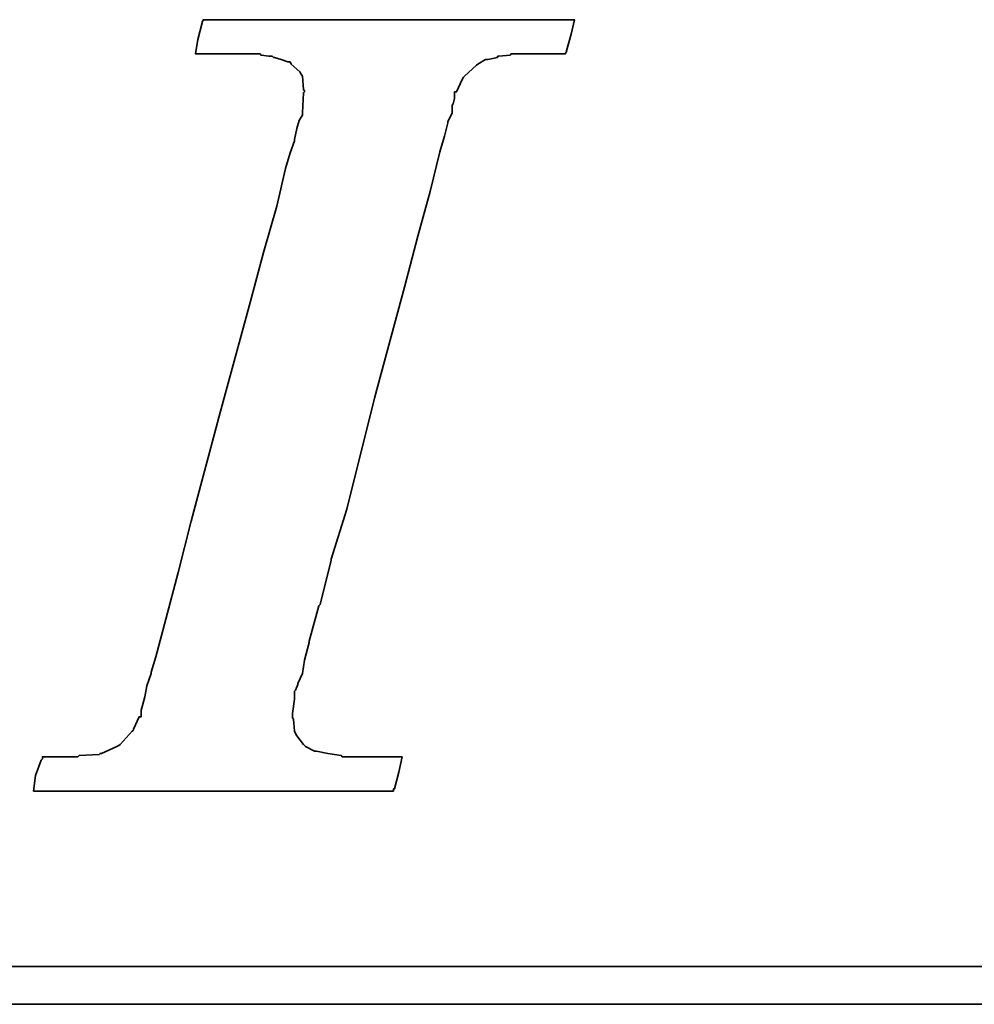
# Model space of a CAD drawing. Header units: millimetres. Extents: x -35 to 321, y -57 to 75.
# Tile 79 of 95: x 209.54 to 211.01, y 1.59 to 3.1. Entities that reach past the tile are written whole.
import ezdxf

# ---------------------------------------------------------------- set-up
doc = ezdxf.new("R2010")
doc.units = ezdxf.units.MM
doc.layers.add('DIM', color=4, linetype='Continuous')
doc.layers.add('layer 1', color=7, linetype='Continuous')

# ---------------------------------------------------------------- blocks, each defined once
blk = doc.blocks.new('TBI MOTION logo(完整正式版)')
at = {"layer": 'layer 1', "color": 22, "lineweight": 35}
for points, knots in [([(-40.59125, -7.94375), (-40.59125, -7.94375), (-40.97375, -7.94375), (-40.97375, -7.94375), (-40.97375, -7.94375), (-40.97375, -7.94375), (-41.38125, -7.94375), (-41.38125, -7.94375), (-41.38125, -7.94375), (-41.38125, -7.94375), (-41.54875, -7.94375), (-41.54875, -7.94375), (-41.54875, -7.94375), (-41.54875, -7.94375), (-41.59875, -7.94375), (-41.59875, -7.94375), (-41.59875, -7.94375), (-41.59875, -7.94375), (-41.88375, -7.94375), (-41.88375, -7.94375), (-41.88375, -7.94375), (-41.88375, -7.94375), (-41.90875, -7.91875), (-41.90875, -7.91875), (-41.90875, -7.91875), (-41.90875, -7.91875), (-42.19875, -7.87125), (-42.19875, -7.87125), (-42.19875, -7.87125), (-42.19875, -7.87125), (-42.43875, -7.82375), (-42.43875, -7.82375), (-42.43875, -7.82375), (-42.43875, -7.82375), (-42.45875, -7.82375), (-42.45875, -7.82375), (-42.45875, -7.82375), (-42.45875, -7.82375), (-42.48625, -7.82375), (-42.48625, -7.82375), (-42.48625, -7.82375), (-42.48625, -7.82375), (-42.67625, -7.72375), (-42.67625, -7.72375), (-42.67625, -7.72375), (-42.67625, -7.72375), (-42.70125, -7.70375), (-42.70125, -7.70375), (-42.70125, -7.70375), (-42.70125, -7.70375), (-42.72375, -7.67875), (-42.72375, -7.67875), (-42.72375, -7.67875), (-42.72375, -7.67875), (-42.86875, -7.48875), (-42.86875, -7.48875), (-42.86875, -7.48875), (-42.86875, -7.48875), (-42.89375, -7.43875), (-42.89375, -7.43875), (-42.89375, -7.43875), (-42.89375, -7.43875), (-42.91875, -7.38875), (-42.91875, -7.38875), (-42.91875, -7.38875), (-42.91875, -7.38875), (-42.93875, -7.12875), (-42.93875, -7.12875), (-42.93875, -7.12875), (-42.93875, -7.12875), (-42.96375, -7.10375), (-42.96375, -7.10375), (-42.96375, -7.10375), (-42.96375, -7.10375), (-42.96375, -7.05375), (-42.96375, -7.05375), (-42.96375, -7.05375), (-42.96375, -7.05375), (-42.96375, -7.00875), (-42.96375, -7.00875), (-42.96375, -7.00875), (-42.96375, -7.00875), (-42.91875, -6.69625), (-42.91875, -6.69625), (-42.91875, -6.69625), (-42.91875, -6.69625), (-42.91875, -6.62375), (-42.91875, -6.62375), (-42.91875, -6.62375), (-42.91875, -6.62375), (-42.91875, -6.59625), (-42.91875, -6.59625), (-42.91875, -6.59625), (-42.91875, -6.59625), (-42.91875, -6.57375), (-42.91875, -6.57375), (-42.91875, -6.57375), (-42.91875, -6.57375), (-42.91875, -6.52875), (-42.91875, -6.52875), (-42.91875, -6.52875), (-42.91875, -6.52875), (-42.89375, -6.50375), (-42.89375, -6.50375), (-42.89375, -6.50375), (-42.89375, -6.50375), (-42.84375, -6.38375), (-42.84375, -6.38375), (-42.84375, -6.38375), (-42.84375, -6.38375), (-42.84375, -6.35875), (-42.84375, -6.35875), (-42.84375, -6.35875), (-42.84375, -6.35875), (-42.74625, -6.14375), (-42.74625, -6.14375), (-42.74625, -6.14375), (-42.74625, -6.14375), (-42.70125, -5.85375), (-42.70125, -5.85375), (-42.70125, -5.85375), (-42.70125, -5.85375), (-42.60375, -5.47125), (-42.60375, -5.47125), (-42.60375, -5.47125), (-42.60375, -5.47125), (-42.60375, -5.44875), (-42.60375, -5.44875), (-42.60375, -5.44875), (-42.60375, -5.44875), (-42.38875, -4.67875), (-42.38875, -4.67875), (-42.38875, -4.67875), (-42.38875, -4.67875), (-42.36375, -4.65375), (-42.36375, -4.65375), (-42.36375, -4.65375), (-42.36375, -4.65375), (-42.12375, -3.69625), (-42.12375, -3.69625), (-42.12375, -3.69625), (-42.12375, -3.69625), (-42.12375, -3.67374), (-42.12375, -3.67374), (-42.12375, -3.67374), (-42.12375, -3.67374), (-41.78875, -2.59374), (-41.78875, -2.59374), (-41.78875, -2.59374), (-41.78875, -2.59374), (-41.18875, -0.19375), (-41.18875, -0.19375), (-41.18875, -0.19375), (-41.18875, -0.19375), (-40.54375, 2.20624), (-40.54375, 2.20624), (-40.54375, 2.20624), (-40.54375, 2.20624), (-40.25375, 3.30875), (-40.25375, 3.30875), (-40.25375, 3.30875), (-40.25375, 3.30875), (-39.98875, 4.27125), (-39.98875, 4.27125), (-39.98875, 4.27125), (-39.98875, 4.27125), (-39.77375, 5.13125), (-39.77375, 5.13125), (-39.77375, 5.13125), (-39.77375, 5.13125), (-39.67875, 5.47125), (-39.67875, 5.47125), (-39.67875, 5.47125), (-39.67875, 5.47125), (-39.60375, 5.75625), (-39.60375, 5.75625), (-39.60375, 5.75625), (-39.60375, 5.75625), (-39.60375, 5.78125), (-39.60375, 5.78125), (-39.60375, 5.78125), (-39.60375, 5.78125), (-39.50875, 5.97125), (-39.50875, 5.97125), (-39.50875, 5.97125), (-39.50875, 5.97125), (-39.50875, 6.13875), (-39.50875, 6.13875), (-39.50875, 6.13875), (-39.50875, 6.13875), (-39.48625, 6.16625), (-39.48625, 6.16625), (-39.48625, 6.16625), (-39.48625, 6.16625), (-39.46125, 6.28625), (-39.46125, 6.28625), (-39.46125, 6.28625), (-39.46125, 6.28625), (-39.46125, 6.42625), (-39.46125, 6.42625), (-39.46125, 6.42625), (-39.46125, 6.42625), (-39.41375, 6.42625), (-39.41375, 6.42625), (-39.41375, 6.42625), (-39.41375, 6.42625), (-39.29375, 6.69125), (-39.29375, 6.69125), (-39.29375, 6.69125), (-39.29375, 6.69125), (-39.26875, 6.74125), (-39.26875, 6.74125), (-39.26875, 6.74125), (-39.26875, 6.74125), (-39.24375, 6.76625), (-39.24375, 6.76625), (-39.24375, 6.76625), (-39.24375, 6.76625), (-38.98375, 7.00624), (-38.98375, 7.00624), (-38.98375, 7.00624), (-38.98375, 7.00624), (-38.95625, 7.02624), (-38.95625, 7.02624), (-38.95625, 7.02624), (-38.95625, 7.02624), (-38.78875, 7.12624), (-38.78875, 7.12624), (-38.78875, 7.12624), (-38.78875, 7.12624), (-38.76375, 7.12624), (-38.76375, 7.12624), (-38.76375, 7.12624), (-38.76375, 7.12624), (-38.74375, 7.12624), (-38.74375, 7.12624), (-38.74375, 7.12624), (-38.74375, 7.12624), (-38.52875, 7.17125), (-38.52875, 7.17125), (-38.52875, 7.17125), (-38.52875, 7.17125), (-38.52875, 7.19624), (-38.52875, 7.19624), (-38.52875, 7.19624), (-38.52875, 7.19624), (-38.50375, 7.19624), (-38.50375, 7.19624), (-38.50375, 7.19624), (-38.50375, 7.19624), (-38.26125, 7.21875), (-38.26125, 7.21875), (-38.26125, 7.21875), (-38.26125, 7.21875), (-38.23875, 7.24624), (-38.23875, 7.24624), (-38.23875, 7.24624), (-38.23875, 7.24624), (-38.21625, 7.24624), (-38.21625, 7.24624), (-38.21625, 7.24624), (-38.21625, 7.24624), (-38.18875, 7.24624), (-38.18875, 7.24624), (-38.18875, 7.24624), (-38.18875, 7.24624), (-37.90375, 7.24624), (-37.90375, 7.24624), (-37.90375, 7.24624), (-37.90375, 7.24624), (-37.85375, 7.24624), (-37.85375, 7.24624), (-37.85375, 7.24624), (-37.85375, 7.24624), (-37.75875, 7.24624), (-37.75875, 7.24624), (-37.75875, 7.24624), (-37.75875, 7.24624), (-37.42375, 7.24624), (-37.42375, 7.24624), (-37.42375, 7.24624), (-37.42375, 7.24624), (-37.08875, 7.24624), (-37.08875, 7.24624), (-37.08875, 7.24624), (-37.08875, 7.24624), (-37.06375, 7.24624), (-37.06375, 7.24624), (-37.06375, 7.24624), (-37.06375, 7.24624), (-37.06375, 7.26624), (-37.06375, 7.26624), (-37.06375, 7.26624), (-37.06375, 7.26624), (-37.03875, 7.29125), (-37.03875, 7.29125), (-37.03875, 7.29125), (-37.03875, 7.29125), (-37.03875, 7.31625), (-37.03875, 7.31625), (-37.03875, 7.31625), (-37.03875, 7.31625), (-36.94125, 7.67625), (-36.94125, 7.67625), (-36.94125, 7.67625), (-36.94125, 7.67625), (-36.86875, 7.98625), (-36.86875, 7.98625), (-36.86875, 7.98625), (-36.86875, 7.98625), (-36.98875, 7.98625), (-36.98875, 7.98625), (-36.98875, 7.98625), (-36.98875, 7.98625), (-37.42375, 7.98625), (-37.42375, 7.98625), (-37.42375, 7.98625), (-37.42375, 7.98625), (-37.94875, 7.98625), (-37.94875, 7.98625), (-37.94875, 7.98625), (-37.94875, 7.98625), (-38.57375, 7.98625), (-38.57375, 7.98625), (-38.57375, 7.98625), (-38.57375, 7.98625), (-39.29375, 7.98625), (-39.29375, 7.98625), (-39.29375, 7.98625), (-39.29375, 7.98625), (-40.82875, 7.98625), (-40.82875, 7.98625), (-40.82875, 7.98625), (-40.82875, 7.98625), (-42.36375, 7.98625), (-42.36375, 7.98625), (-42.36375, 7.98625), (-42.36375, 7.98625), (-43.08375, 7.98625), (-43.08375, 7.98625), (-43.08375, 7.98625), (-43.08375, 7.98625), (-43.70875, 7.98625), (-43.70875, 7.98625), (-43.70875, 7.98625), (-43.70875, 7.98625), (-44.23375, 7.98625), (-44.23375, 7.98625), (-44.23375, 7.98625), (-44.23375, 7.98625), (-44.66875, 7.98625), (-44.66875, 7.98625), (-44.66875, 7.98625), (-44.66875, 7.98625), (-44.88375, 7.98625), (-44.88375, 7.98625), (-44.88375, 7.98625), (-44.88375, 7.98625), (-44.90875, 7.94125), (-44.90875, 7.94125), (-44.90875, 7.94125), (-44.90875, 7.94125), (-44.90875, 7.91625), (-44.90875, 7.91625), (-44.90875, 7.91625), (-44.90875, 7.91625), (-45.00375, 7.55625), (-45.00375, 7.55625), (-45.00375, 7.55625), (-45.00375, 7.55625), (-45.05375, 7.24624), (-45.05375, 7.24624), (-45.05375, 7.24624), (-45.05375, 7.24624), (-44.61875, 7.24624), (-44.61875, 7.24624), (-44.61875, 7.24624), (-44.61875, 7.24624), (-44.11375, 7.24624), (-44.11375, 7.24624), (-44.11375, 7.24624), (-44.11375, 7.24624), (-43.99375, 7.24624), (-43.99375, 7.24624), (-43.99375, 7.24624), (-43.99375, 7.24624), (-43.94625, 7.24624), (-43.94625, 7.24624), (-43.94625, 7.24624), (-43.94625, 7.24624), (-43.92374, 7.24624), (-43.92374, 7.24624), (-43.92374, 7.24624), (-43.92374, 7.24624), (-43.65875, 7.24624), (-43.65875, 7.24624), (-43.65875, 7.24624), (-43.65875, 7.24624), (-43.63875, 7.21875), (-43.63875, 7.21875), (-43.63875, 7.21875), (-43.63875, 7.21875), (-43.46875, 7.19624), (-43.46875, 7.19624), (-43.46875, 7.19624), (-43.46875, 7.19624), (-43.39875, 7.19624), (-43.39875, 7.19624), (-43.39875, 7.19624), (-43.39875, 7.19624), (-43.37125, 7.17125), (-43.37125, 7.17125), (-43.37125, 7.17125), (-43.37125, 7.17125), (-43.34875, 7.17125), (-43.34875, 7.17125), (-43.34875, 7.17125), (-43.34875, 7.17125), (-43.20375, 7.12624), (-43.20375, 7.12624), (-43.20375, 7.12624), (-43.20375, 7.12624), (-43.05875, 7.07624), (-43.05875, 7.07624), (-43.05875, 7.07624), (-43.05875, 7.07624), (-43.01375, 7.07624), (-43.01375, 7.07624), (-43.01375, 7.07624), (-43.01375, 7.07624), (-42.98875, 7.02624), (-42.98875, 7.02624), (-42.98875, 7.02624), (-42.98875, 7.02624), (-42.79875, 6.86125), (-42.79875, 6.86125), (-42.79875, 6.86125), (-42.79875, 6.86125), (-42.77375, 6.81125), (-42.77375, 6.81125), (-42.77375, 6.81125), (-42.77375, 6.81125), (-42.74625, 6.76625), (-42.74625, 6.76625), (-42.74625, 6.76625), (-42.74625, 6.76625), (-42.72375, 6.47625), (-42.72375, 6.47625), (-42.72375, 6.47625), (-42.72375, 6.47625), (-42.70125, 6.45124), (-42.70125, 6.45124), (-42.70125, 6.45124), (-42.70125, 6.45124), (-42.70125, 6.42625), (-42.70125, 6.42625), (-42.70125, 6.42625), (-42.70125, 6.42625), (-42.72375, 6.40625), (-42.72375, 6.40625), (-42.72375, 6.40625), (-42.72375, 6.40625), (-42.74625, 5.97125), (-42.74625, 5.97125), (-42.74625, 5.97125), (-42.74625, 5.97125), (-42.74625, 5.94625), (-42.74625, 5.94625), (-42.74625, 5.94625), (-42.74625, 5.94625), (-42.74625, 5.92625), (-42.74625, 5.92625), (-42.74625, 5.92625), (-42.74625, 5.92625), (-42.77375, 5.87625), (-42.77375, 5.87625), (-42.77375, 5.87625), (-42.77375, 5.87625), (-42.81875, 5.80625), (-42.81875, 5.80625), (-42.81875, 5.80625), (-42.81875, 5.80625), (-42.86875, 5.63625), (-42.86875, 5.63625), (-42.86875, 5.63625), (-42.86875, 5.63625), (-42.91875, 5.39625), (-42.91875, 5.39625), (-42.91875, 5.39625), (-42.91875, 5.39625), (-42.91875, 5.37124), (-42.91875, 5.37124), (-42.91875, 5.37124), (-42.91875, 5.37124), (-43.01375, 5.10874), (-43.01375, 5.10874), (-43.01375, 5.10874), (-43.01375, 5.10874), (-43.10875, 4.77124), (-43.10875, 4.77124), (-43.10875, 4.77124), (-43.10875, 4.77124), (-43.29875, 3.95625), (-43.29875, 3.95625), (-43.29875, 3.95625), (-43.29875, 3.95625), (-43.58875, 2.95125), (-43.58875, 2.95125), (-43.58875, 2.95125), (-43.58875, 2.95125), (-43.87375, 1.87125), (-43.87375, 1.87125), (-43.87375, 1.87125), (-43.87375, 1.87125), (-44.52625, -0.50374), (-44.52625, -0.50374), (-44.52625, -0.50374), (-44.52625, -0.50374), (-45.14875, -2.85375), (-45.14875, -2.85375), (-45.14875, -2.85375), (-45.14875, -2.85375), (-45.43375, -3.95875), (-45.43375, -3.95875), (-45.43375, -3.95875), (-45.43375, -3.95875), (-45.69875, -4.96875), (-45.69875, -4.96875), (-45.69875, -4.96875), (-45.69875, -4.96875), (-45.91375, -5.78375), (-45.91375, -5.78375), (-45.91375, -5.78375), (-45.91375, -5.78375), (-46.01375, -6.11875), (-46.01375, -6.11875), (-46.01375, -6.11875), (-46.01375, -6.11875), (-46.01375, -6.14375), (-46.01375, -6.14375), (-46.01375, -6.14375), (-46.01375, -6.14375), (-46.10875, -6.40875), (-46.10875, -6.40875), (-46.10875, -6.40875), (-46.10875, -6.40875), (-46.15375, -6.64875), (-46.15375, -6.64875), (-46.15375, -6.64875), (-46.15375, -6.64875), (-46.20375, -6.83875), (-46.20375, -6.83875), (-46.20375, -6.83875), (-46.20375, -6.83875), (-46.22875, -6.93375), (-46.22875, -6.93375), (-46.22875, -6.93375), (-46.22875, -6.93375), (-46.22875, -7.07875), (-46.22875, -7.07875), (-46.22875, -7.07875), (-46.22875, -7.07875), (-46.27375, -7.07875), (-46.27375, -7.07875), (-46.27375, -7.07875), (-46.27375, -7.07875), (-46.39375, -7.34375), (-46.39375, -7.34375), (-46.39375, -7.34375), (-46.39375, -7.34375), (-46.39375, -7.36875), (-46.39375, -7.36875), (-46.39375, -7.36875), (-46.39375, -7.36875), (-46.42125, -7.38875), (-46.42125, -7.38875), (-46.42125, -7.38875), (-46.42125, -7.38875), (-46.68375, -7.67875), (-46.68375, -7.67875), (-46.68375, -7.67875), (-46.68375, -7.67875), (-46.70875, -7.70375), (-46.70875, -7.70375), (-46.70875, -7.70375), (-46.70875, -7.70375), (-46.75375, -7.72375), (-46.75375, -7.72375), (-46.75375, -7.72375), (-46.75375, -7.72375), (-47.08875, -7.87125), (-47.08875, -7.87125), (-47.08875, -7.87125), (-47.08875, -7.87125), (-47.11625, -7.87125), (-47.11625, -7.87125), (-47.11625, -7.87125), (-47.11625, -7.87125), (-47.13875, -7.89375), (-47.13875, -7.89375), (-47.13875, -7.89375), (-47.13875, -7.89375), (-47.56875, -7.91875), (-47.56875, -7.91875), (-47.56875, -7.91875), (-47.56875, -7.91875), (-47.59625, -7.94375), (-47.59625, -7.94375), (-47.59625, -7.94375), (-47.59625, -7.94375), (-47.64375, -7.94375), (-47.64375, -7.94375), (-47.64375, -7.94375), (-47.64375, -7.94375), (-47.73625, -7.94375), (-47.73625, -7.94375), (-47.73625, -7.94375), (-47.73625, -7.94375), (-48.07375, -7.94375), (-48.07375, -7.94375), (-48.07375, -7.94375), (-48.07375, -7.94375), (-48.36125, -7.94375), (-48.36125, -7.94375), (-48.36125, -7.94375), (-48.36125, -7.94375), (-48.36125, -7.96625), (-48.36125, -7.96625), (-48.36125, -7.96625), (-48.36125, -7.96625), (-48.36125, -7.99125), (-48.36125, -7.99125), (-48.36125, -7.99125), (-48.36125, -7.99125), (-48.38875, -8.01375), (-48.38875, -8.01375), (-48.38875, -8.01375), (-48.38875, -8.01375), (-48.50875, -8.34875), (-48.50875, -8.34875), (-48.50875, -8.34875), (-48.50875, -8.34875), (-48.55375, -8.68625), (-48.55375, -8.68625), (-48.55375, -8.68625), (-48.55375, -8.68625), (-48.45875, -8.68625), (-48.45875, -8.68625), (-48.45875, -8.68625), (-48.45875, -8.68625), (-48.07375, -8.68625), (-48.07375, -8.68625), (-48.07375, -8.68625), (-48.07375, -8.68625), (-47.52375, -8.68625), (-47.52375, -8.68625), (-47.52375, -8.68625), (-47.52375, -8.68625), (-46.92375, -8.68625), (-46.92375, -8.68625), (-46.92375, -8.68625), (-46.92375, -8.68625), (-46.25375, -8.68625), (-46.25375, -8.68625), (-46.25375, -8.68625), (-46.25375, -8.68625), (-46.20375, -8.68625), (-46.20375, -8.68625), (-46.20375, -8.68625), (-46.20375, -8.68625), (-44.71375, -8.68625), (-44.71375, -8.68625), (-44.71375, -8.68625), (-44.71375, -8.68625), (-43.22875, -8.68625), (-43.22875, -8.68625), (-43.22875, -8.68625), (-43.22875, -8.68625), (-42.55875, -8.68625), (-42.55875, -8.68625), (-42.55875, -8.68625), (-42.55875, -8.68625), (-42.50875, -8.68625), (-42.50875, -8.68625), (-42.50875, -8.68625), (-42.50875, -8.68625), (-41.93375, -8.68625), (-41.93375, -8.68625), (-41.93375, -8.68625), (-41.93375, -8.68625), (-41.38125, -8.68625), (-41.38125, -8.68625), (-41.38125, -8.68625), (-41.38125, -8.68625), (-40.97375, -8.68625), (-40.97375, -8.68625), (-40.97375, -8.68625), (-40.97375, -8.68625), (-40.78125, -8.68625), (-40.78125, -8.68625), (-40.78125, -8.68625), (-40.78125, -8.68625), (-40.78125, -8.63875), (-40.78125, -8.63875), (-40.78125, -8.63875), (-40.78125, -8.63875), (-40.75875, -8.63875), (-40.75875, -8.63875), (-40.75875, -8.63875), (-40.75875, -8.63875), (-40.66375, -8.27875), (-40.66375, -8.27875), (-40.66375, -8.27875), (-40.66375, -8.27875), (-40.59125, -7.94375), (-40.59125, -7.94375)], [0, 0, 0, 0, 0.00558659, 0.00558659, 0.00558659, 0.00558659, 0.01117318, 0.01117318, 0.01117318, 0.01117318, 0.01675978, 0.01675978, 0.01675978, 0.01675978, 0.02234637, 0.02234637, 0.02234637, 0.02234637, 0.02793296, 0.02793296, 0.02793296, 0.02793296, 0.03351955, 0.03351955, 0.03351955, 0.03351955, 0.03910615, 0.03910615, 0.03910615, 0.03910615, 0.04469274, 0.04469274, 0.04469274, 0.04469274, 0.05027933, 0.05027933, 0.05027933, 0.05027933, 0.05586592, 0.05586592, 0.05586592, 0.05586592, 0.06145251, 0.06145251, 0.06145251, 0.06145251, 0.06703911, 0.06703911, 0.06703911, 0.06703911, 0.0726257, 0.0726257, 0.0726257, 0.0726257, 0.07821229, 0.07821229, 0.07821229, 0.07821229, 0.08379888, 0.08379888, 0.08379888, 0.08379888, 0.08938547, 0.08938547, 0.08938547, 0.08938547, 0.09497207, 0.09497207, 0.09497207, 0.09497207, 0.10055866, 0.10055866, 0.10055866, 0.10055866, 0.10614525, 0.10614525, 0.10614525, 0.10614525, 0.11173184, 0.11173184, 0.11173184, 0.11173184, 0.11731844, 0.11731844, 0.11731844, 0.11731844, 0.12290503, 0.12290503, 0.12290503, 0.12290503, 0.12849162, 0.12849162, 0.12849162, 0.12849162, 0.13407821, 0.13407821, 0.13407821, 0.13407821, 0.1396648, 0.1396648, 0.1396648, 0.1396648, 0.1452514, 0.1452514, 0.1452514, 0.1452514, 0.15083799, 0.15083799, 0.15083799, 0.15083799, 0.15642458, 0.15642458, 0.15642458, 0.15642458, 0.16201117, 0.16201117, 0.16201117, 0.16201117, 0.16759777, 0.16759777, 0.16759777, 0.16759777, 0.17318436, 0.17318436, 0.17318436, 0.17318436, 0.17877095, 0.17877095, 0.17877095, 0.17877095, 0.18435754, 0.18435754, 0.18435754, 0.18435754, 0.18994413, 0.18994413, 0.18994413, 0.18994413, 0.19553073, 0.19553073, 0.19553073, 0.19553073, 0.20111732, 0.20111732, 0.20111732, 0.20111732, 0.20670391, 0.20670391, 0.20670391, 0.20670391, 0.2122905, 0.2122905, 0.2122905, 0.2122905, 0.21787709, 0.21787709, 0.21787709, 0.21787709, 0.22346369, 0.22346369, 0.22346369, 0.22346369, 0.22905028, 0.22905028, 0.22905028, 0.22905028, 0.23463687, 0.23463687, 0.23463687, 0.23463687, 0.24022346, 0.24022346, 0.24022346, 0.24022346, 0.24581006, 0.24581006, 0.24581006, 0.24581006, 0.25139665, 0.25139665, 0.25139665, 0.25139665, 0.25698324, 0.25698324, 0.25698324, 0.25698324, 0.26256983, 0.26256983, 0.26256983, 0.26256983, 0.26815642, 0.26815642, 0.26815642, 0.26815642, 0.27374302, 0.27374302, 0.27374302, 0.27374302, 0.27932961, 0.27932961, 0.27932961, 0.27932961, 0.2849162, 0.2849162, 0.2849162, 0.2849162, 0.29050279, 0.29050279, 0.29050279, 0.29050279, 0.29608939, 0.29608939, 0.29608939, 0.29608939, 0.30167598, 0.30167598, 0.30167598, 0.30167598, 0.30726257, 0.30726257, 0.30726257, 0.30726257, 0.31284916, 0.31284916, 0.31284916, 0.31284916, 0.31843575, 0.31843575, 0.31843575, 0.31843575, 0.32402235, 0.32402235, 0.32402235, 0.32402235, 0.32960894, 0.32960894, 0.32960894, 0.32960894, 0.33519553, 0.33519553, 0.33519553, 0.33519553, 0.34078212, 0.34078212, 0.34078212, 0.34078212, 0.34636872, 0.34636872, 0.34636872, 0.34636872, 0.35195531, 0.35195531, 0.35195531, 0.35195531, 0.3575419, 0.3575419, 0.3575419, 0.3575419, 0.36312849, 0.36312849, 0.36312849, 0.36312849, 0.36871508, 0.36871508, 0.36871508, 0.36871508, 0.37430168, 0.37430168, 0.37430168, 0.37430168, 0.37988827, 0.37988827, 0.37988827, 0.37988827, 0.38547486, 0.38547486, 0.38547486, 0.38547486, 0.39106145, 0.39106145, 0.39106145, 0.39106145, 0.39664804, 0.39664804, 0.39664804, 0.39664804, 0.40223464, 0.40223464, 0.40223464, 0.40223464, 0.40782123, 0.40782123, 0.40782123, 0.40782123, 0.41340782, 0.41340782, 0.41340782, 0.41340782, 0.41899441, 0.41899441, 0.41899441, 0.41899441, 0.42458101, 0.42458101, 0.42458101, 0.42458101, 0.4301676, 0.4301676, 0.4301676, 0.4301676, 0.43575419, 0.43575419, 0.43575419, 0.43575419, 0.44134078, 0.44134078, 0.44134078, 0.44134078, 0.44692737, 0.44692737, 0.44692737, 0.44692737, 0.45251397, 0.45251397, 0.45251397, 0.45251397, 0.45810056, 0.45810056, 0.45810056, 0.45810056, 0.46368715, 0.46368715, 0.46368715, 0.46368715, 0.46927374, 0.46927374, 0.46927374, 0.46927374, 0.47486034, 0.47486034, 0.47486034, 0.47486034, 0.48044693, 0.48044693, 0.48044693, 0.48044693, 0.48603352, 0.48603352, 0.48603352, 0.48603352, 0.49162011, 0.49162011, 0.49162011, 0.49162011, 0.4972067, 0.4972067, 0.4972067, 0.4972067, 0.5027933, 0.5027933, 0.5027933, 0.5027933, 0.50837989, 0.50837989, 0.50837989, 0.50837989, 0.51396648, 0.51396648, 0.51396648, 0.51396648, 0.51955307, 0.51955307, 0.51955307, 0.51955307, 0.52513966, 0.52513966, 0.52513966, 0.52513966, 0.53072626, 0.53072626, 0.53072626, 0.53072626, 0.53631285, 0.53631285, 0.53631285, 0.53631285, 0.54189944, 0.54189944, 0.54189944, 0.54189944, 0.54748603, 0.54748603, 0.54748603, 0.54748603, 0.55307263, 0.55307263, 0.55307263, 0.55307263, 0.55865922, 0.55865922, 0.55865922, 0.55865922, 0.56424581, 0.56424581, 0.56424581, 0.56424581, 0.5698324, 0.5698324, 0.5698324, 0.5698324, 0.57541899, 0.57541899, 0.57541899, 0.57541899, 0.58100559, 0.58100559, 0.58100559, 0.58100559, 0.58659218, 0.58659218, 0.58659218, 0.58659218, 0.59217877, 0.59217877, 0.59217877, 0.59217877, 0.59776536, 0.59776536, 0.59776536, 0.59776536, 0.60335196, 0.60335196, 0.60335196, 0.60335196, 0.60893855, 0.60893855, 0.60893855, 0.60893855, 0.61452514, 0.61452514, 0.61452514, 0.61452514, 0.62011173, 0.62011173, 0.62011173, 0.62011173, 0.62569832, 0.62569832, 0.62569832, 0.62569832, 0.63128492, 0.63128492, 0.63128492, 0.63128492, 0.63687151, 0.63687151, 0.63687151, 0.63687151, 0.6424581, 0.6424581, 0.6424581, 0.6424581, 0.64804469, 0.64804469, 0.64804469, 0.64804469, 0.65363128, 0.65363128, 0.65363128, 0.65363128, 0.65921788, 0.65921788, 0.65921788, 0.65921788, 0.66480447, 0.66480447, 0.66480447, 0.66480447, 0.67039106, 0.67039106, 0.67039106, 0.67039106, 0.67597765, 0.67597765, 0.67597765, 0.67597765, 0.68156425, 0.68156425, 0.68156425, 0.68156425, 0.68715084, 0.68715084, 0.68715084, 0.68715084, 0.69273743, 0.69273743, 0.69273743, 0.69273743, 0.69832402, 0.69832402, 0.69832402, 0.69832402, 0.70391061, 0.70391061, 0.70391061, 0.70391061, 0.70949721, 0.70949721, 0.70949721, 0.70949721, 0.7150838, 0.7150838, 0.7150838, 0.7150838, 0.72067039, 0.72067039, 0.72067039, 0.72067039, 0.72625698, 0.72625698, 0.72625698, 0.72625698, 0.73184358, 0.73184358, 0.73184358, 0.73184358, 0.73743017, 0.73743017, 0.73743017, 0.73743017, 0.74301676, 0.74301676, 0.74301676, 0.74301676, 0.74860335, 0.74860335, 0.74860335, 0.74860335, 0.75418994, 0.75418994, 0.75418994, 0.75418994, 0.75977654, 0.75977654, 0.75977654, 0.75977654, 0.76536313, 0.76536313, 0.76536313, 0.76536313, 0.77094972, 0.77094972, 0.77094972, 0.77094972, 0.77653631, 0.77653631, 0.77653631, 0.77653631, 0.78212291, 0.78212291, 0.78212291, 0.78212291, 0.7877095, 0.7877095, 0.7877095, 0.7877095, 0.79329609, 0.79329609, 0.79329609, 0.79329609, 0.79888268, 0.79888268, 0.79888268, 0.79888268, 0.80446927, 0.80446927, 0.80446927, 0.80446927, 0.81005587, 0.81005587, 0.81005587, 0.81005587, 0.81564246, 0.81564246, 0.81564246, 0.81564246, 0.82122905, 0.82122905, 0.82122905, 0.82122905, 0.82681564, 0.82681564, 0.82681564, 0.82681564, 0.83240223, 0.83240223, 0.83240223, 0.83240223, 0.83798883, 0.83798883, 0.83798883, 0.83798883, 0.84357542, 0.84357542, 0.84357542, 0.84357542, 0.84916201, 0.84916201, 0.84916201, 0.84916201, 0.8547486, 0.8547486, 0.8547486, 0.8547486, 0.8603352, 0.8603352, 0.8603352, 0.8603352, 0.86592179, 0.86592179, 0.86592179, 0.86592179, 0.87150838, 0.87150838, 0.87150838, 0.87150838, 0.87709497, 0.87709497, 0.87709497, 0.87709497, 0.88268156, 0.88268156, 0.88268156, 0.88268156, 0.88826816, 0.88826816, 0.88826816, 0.88826816, 0.89385475, 0.89385475, 0.89385475, 0.89385475, 0.89944134, 0.89944134, 0.89944134, 0.89944134, 0.90502793, 0.90502793, 0.90502793, 0.90502793, 0.91061453, 0.91061453, 0.91061453, 0.91061453, 0.91620112, 0.91620112, 0.91620112, 0.91620112, 0.92178771, 0.92178771, 0.92178771, 0.92178771, 0.9273743, 0.9273743, 0.9273743, 0.9273743, 0.93296089, 0.93296089, 0.93296089, 0.93296089, 0.93854749, 0.93854749, 0.93854749, 0.93854749, 0.94413408, 0.94413408, 0.94413408, 0.94413408, 0.94972067, 0.94972067, 0.94972067, 0.94972067, 0.95530726, 0.95530726, 0.95530726, 0.95530726, 0.96089385, 0.96089385, 0.96089385, 0.96089385, 0.96648045, 0.96648045, 0.96648045, 0.96648045, 0.97206704, 0.97206704, 0.97206704, 0.97206704, 0.97765363, 0.97765363, 0.97765363, 0.97765363, 0.98324022, 0.98324022, 0.98324022, 0.98324022, 0.98882682, 0.98882682, 0.98882682, 0.98882682, 0.99441341, 0.99441341, 0.99441341, 0.99441341, 1, 1, 1, 1]), ([(75.90875, -9.47875), (75.90875, -9.47875), (75.90875, -12.28625), (75.90875, -12.28625), (75.90875, -12.28625), (75.90875, -12.28625), (75.90875, -12.47875), (75.90875, -12.47875), (75.90875, -12.47875), (75.90875, -12.47875), (75.71625, -12.47875), (75.71625, -12.47875), (75.71625, -12.47875), (75.71625, -12.47875), (-88.32875, -12.47875), (-88.32875, -12.47875), (-88.32875, -12.47875), (-88.32875, -12.47875), (-88.32875, -13.29375), (-88.32875, -13.29375), (-88.32875, -13.29375), (-88.32875, -13.29375), (82.89125, -13.29375), (82.89125, -13.29375), (82.89125, -13.29375), (82.89125, -13.29375), (75.90875, -9.47875), (75.90875, -9.47875)], [0, 0, 0, 0, 0.14285714, 0.14285714, 0.14285714, 0.14285714, 0.28571429, 0.28571429, 0.28571429, 0.28571429, 0.42857143, 0.42857143, 0.42857143, 0.42857143, 0.57142857, 0.57142857, 0.57142857, 0.57142857, 0.71428571, 0.71428571, 0.71428571, 0.71428571, 0.85714286, 0.85714286, 0.85714286, 0.85714286, 1, 1, 1, 1])]:
    blk.add_open_spline(points, degree=3, knots=knots, dxfattribs=at)

msp = doc.modelspace()

# ---------------------------------------------------------------- block references
at = {"layer": 'DIM', "color": 7, "xscale": 0.0712799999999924, "yscale": 0.0712799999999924, "zscale": 0.0712799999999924}
msp.add_blockref('TBI MOTION logo(完整正式版)', (213.0182, 2.5328), dxfattribs=at)

doc.saveas('drawing.dxf')
